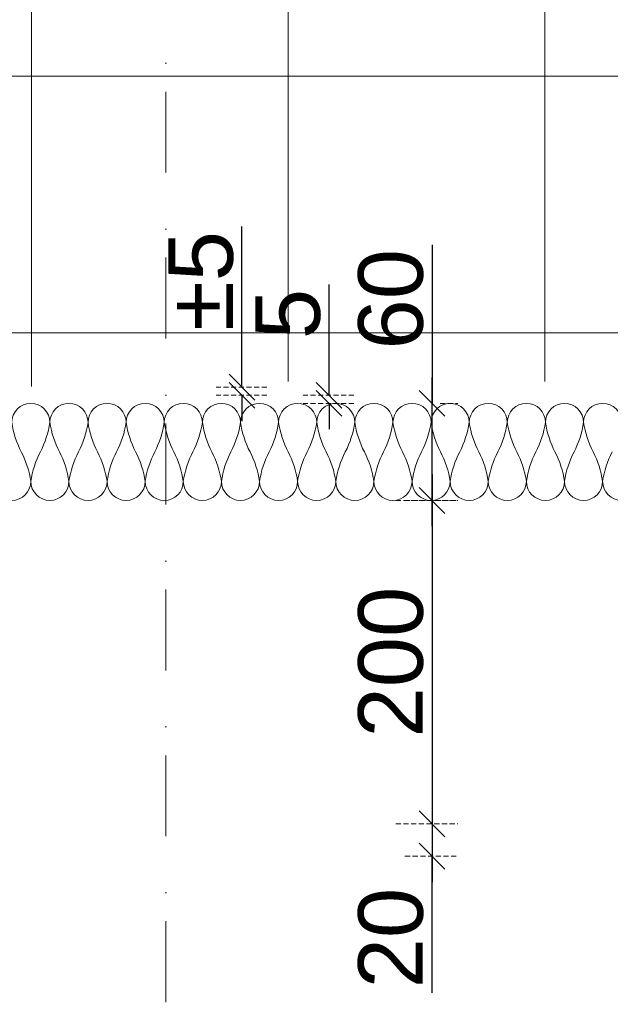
# Model space of a CAD drawing. Header units: millimetres. Extents: x 3652085 to 3778338, y -303702 to -273644.
# Tile 70 of 256: x 3661452 to 3661817, y -277082 to -276473. Entities that reach past the tile are written whole.
import ezdxf

# ---------------------------------------------------------------- set-up
doc = ezdxf.new("R2010")
doc.units = ezdxf.units.MM
doc.header["$PDMODE"] = 34
doc.linetypes.add('BEQA', pattern=[20.5, 10, -7, 0, -3.5])
doc.linetypes.add('HIDDEN2', pattern=[4.7625, 3.175, -1.5875])
doc.layers.add('!!!! BALCONY', color=7, linetype='Continuous')
for name, color, linetype, lineweight in [('DIM-03    (HAUSART)', 111, 'Continuous', 5), ('INSULATION (HAUSEART)', 31, 'Continuous', 15), ('Marker - Section_Pen_No__1', 7, 'Continuous', 13)]:
    doc.layers.add(name, color=color, linetype=linetype, lineweight=lineweight)
doc.styles.add('1-20 Eng HA', font='arial.ttf', dxfattribs={"height": 40})
doc.dimstyles.new('1-20 Eng HA', dxfattribs={"dimtxt": 40, "dimasz": 16, "dimexe": 16, "dimexo": 5, "dimgap": 5, "dimtad": 1, "dimdec": 0, "dimlfac": -1, "dimzin": 0, "dimdsep": 46, "dimtxsty": '1-20 Eng HA', "dimblk": 'OBLIQUE', "dimcen": 0.09, "dimdle": 16, "dimclrd": 256, "dimclre": 256, "dimclrt": 256, "dimadec": 0, "dimazin": 0, "dimtfac": 1, "dimtdec": 0, "dimtofl": 0, "dimtmove": 0, "dimatfit": 3, "dimldrblk": 'OBLIQUE', "dimfxl": 1, "dimtolj": 1, "dimtzin": 0, "dimlwe": 0, "dimarcsym": 0})

# ---------------------------------------------------------------- blocks, each defined once
blk = doc.blocks.new('_Oblique')
at = {"color": 0, "linetype": 'ByBlock', "lineweight": -2}
blk.add_line((-0.5, -0.5), (0.5, 0.5), dxfattribs=at)
blk = doc.blocks.new('*D149')
at = {"layer": 'Defpoints', "color": 0, "lineweight": 0, "transparency": 16777216}
for p in [(3661679.58, -276770.4), (3661679.58, -276970.4), (3661707.04, -276970.4)]:
    blk.add_point(p, dxfattribs=at)
at = {"layer": 'DIM-03    (HAUSART)', "lineweight": -2, "transparency": 16777216}
blk.add_line((3661707.04, -276754.4), (3661707.04, -276986.4), dxfattribs=at)
at = {"layer": 'DIM-03    (HAUSART)', "linetype": 'HIDDEN2', "lineweight": 0, "transparency": 16777216}
for p, q in [((3661684.58, -276770.4), (3661723.04, -276770.4)), ((3661684.58, -276970.4), (3661723.04, -276970.4))]:
    blk.add_line(p, q, dxfattribs=at)
at = {"layer": 'DIM-03    (HAUSART)', "lineweight": -2, "transparency": 16777216, "xscale": 16, "yscale": 16, "zscale": 16}
for p, rotation in [((3661707.04, -276770.4), 90), ((3661707.04, -276970.4), 270)]:
    blk.add_blockref('_Oblique', p, dxfattribs=dict(at, rotation=rotation))
at = {"layer": 'DIM-03    (HAUSART)', "transparency": 16777216, "insert": (3661681.62, -276870.4), "char_height": 40, "attachment_point": 5, "rotation": 90, "style": '1-20 Eng HA'}
blk.add_mtext('\\A1;200', dxfattribs=at)
blk = doc.blocks.new('*D150')
at = {"layer": 'Defpoints', "color": 0, "lineweight": 0, "transparency": 16777216}
for p in [(3661679.58, -276970.4), (3661685.29, -276990.4), (3661707.04, -276990.4)]:
    blk.add_point(p, dxfattribs=at)
at = {"layer": 'DIM-03    (HAUSART)', "lineweight": -2, "transparency": 16777216}
for p, q in [((3661707.04, -276954.4), (3661707.04, -277006.4)), ((3661707.04, -277074.97), (3661707.04, -276990.4))]:
    blk.add_line(p, q, dxfattribs=at)
at = {"layer": 'DIM-03    (HAUSART)', "linetype": 'HIDDEN2', "lineweight": 0, "transparency": 16777216}
for p, q in [((3661684.58, -276970.4), (3661723.04, -276970.4)), ((3661690.29, -276990.4), (3661723.04, -276990.4))]:
    blk.add_line(p, q, dxfattribs=at)
at = {"layer": 'DIM-03    (HAUSART)', "lineweight": -2, "transparency": 16777216, "xscale": 16, "yscale": 16, "zscale": 16}
for p, rotation in [((3661707.04, -276970.4), 90), ((3661707.04, -276990.4), 270)]:
    blk.add_blockref('_Oblique', p, dxfattribs=dict(at, rotation=rotation))
at = {"layer": 'DIM-03    (HAUSART)', "transparency": 16777216, "insert": (3661681.62, -277041.04), "char_height": 40, "attachment_point": 5, "rotation": 90, "style": '1-20 Eng HA'}
blk.add_mtext('\\A1;20', dxfattribs=at)
blk = doc.blocks.new('*D151')
at = {"layer": 'Defpoints', "color": 0, "lineweight": 0, "transparency": 16777216}
for p in [(3661706.97, -276710.4), (3661707.04, -276710.4), (3661685.29, -276770.4)]:
    blk.add_point(p, dxfattribs=at)
at = {"layer": 'DIM-03    (HAUSART)', "lineweight": -2, "transparency": 16777216}
for p, q in [((3661707.04, -276612.32), (3661707.04, -276710.4)), ((3661707.04, -276786.4), (3661707.04, -276694.4))]:
    blk.add_line(p, q, dxfattribs=at)
at = {"layer": 'DIM-03    (HAUSART)', "linetype": 'HIDDEN2', "lineweight": 0, "transparency": 16777216}
for p, q in [((3661711.97, -276710.4), (3661723.04, -276710.4)), ((3661690.29, -276770.4), (3661723.04, -276770.4))]:
    blk.add_line(p, q, dxfattribs=at)
at = {"layer": 'DIM-03    (HAUSART)', "lineweight": -2, "transparency": 16777216, "xscale": 16, "yscale": 16, "zscale": 16}
for p, rotation in [((3661707.04, -276710.4), 90), ((3661707.04, -276770.4), 270)]:
    blk.add_blockref('_Oblique', p, dxfattribs=dict(at, rotation=rotation))
at = {"layer": 'DIM-03    (HAUSART)', "transparency": 16777216, "insert": (3661681.62, -276646.01), "char_height": 40, "attachment_point": 5, "rotation": 90, "style": '1-20 Eng HA'}
blk.add_mtext('\\A1;60', dxfattribs=at)
blk = doc.blocks.new('*D152')
at = {"layer": 'Defpoints', "color": 0, "lineweight": 0, "transparency": 16777216}
for p in [(3661643.31, -276705.4), (3661663.76, -276705.4), (3661663.76, -276710.41)]:
    blk.add_point(p, dxfattribs=at)
at = {"layer": 'DIM-03    (HAUSART)', "lineweight": -2, "transparency": 16777216}
for p, q in [((3661643.31, -276705.4), (3661643.31, -276636.88)), ((3661643.31, -276710.41), (3661643.31, -276726.41))]:
    blk.add_line(p, q, dxfattribs=at)
at = {"layer": 'DIM-03    (HAUSART)', "linetype": 'HIDDEN2', "lineweight": 0, "transparency": 16777216}
for p, q in [((3661658.76, -276705.4), (3661627.31, -276705.4)), ((3661658.76, -276710.41), (3661627.31, -276710.41))]:
    blk.add_line(p, q, dxfattribs=at)
at = {"layer": 'DIM-03    (HAUSART)', "lineweight": -2, "transparency": 16777216, "xscale": 16, "yscale": 16, "zscale": 16}
for p, rotation in [((3661643.31, -276705.4), 270), ((3661643.31, -276710.41), 90)]:
    blk.add_blockref('_Oblique', p, dxfattribs=dict(at, rotation=rotation))
at = {"layer": 'DIM-03    (HAUSART)', "transparency": 16777216, "insert": (3661617.97, -276655.14), "char_height": 40, "attachment_point": 5, "rotation": 90, "style": '1-20 Eng HA'}
blk.add_mtext('\\A1;5', dxfattribs=at)
blk = doc.blocks.new('*D153')
at = {"layer": 'Defpoints', "color": 0, "lineweight": 0, "transparency": 16777216}
for p in [(3661589.47, -276700.39), (3661609.92, -276700.39), (3661609.92, -276705.4)]:
    blk.add_point(p, dxfattribs=at)
at = {"layer": 'DIM-03    (HAUSART)', "lineweight": -2, "transparency": 16777216}
for p, q in [((3661589.47, -276700.39), (3661589.47, -276601.01)), ((3661589.47, -276705.4), (3661589.47, -276721.4))]:
    blk.add_line(p, q, dxfattribs=at)
at = {"layer": 'DIM-03    (HAUSART)', "linetype": 'HIDDEN2', "lineweight": 0, "transparency": 16777216}
for p, q in [((3661604.92, -276700.39), (3661573.47, -276700.39)), ((3661604.92, -276705.4), (3661573.47, -276705.4))]:
    blk.add_line(p, q, dxfattribs=at)
at = {"layer": 'DIM-03    (HAUSART)', "lineweight": -2, "transparency": 16777216, "xscale": 16, "yscale": 16, "zscale": 16}
for p, rotation in [((3661589.47, -276700.39), 270), ((3661589.47, -276705.4), 90)]:
    blk.add_blockref('_Oblique', p, dxfattribs=dict(at, rotation=rotation))
at = {"layer": 'DIM-03    (HAUSART)', "transparency": 16777216, "insert": (3661564.13, -276634.7), "char_height": 40, "attachment_point": 5, "rotation": 90, "style": '1-20 Eng HA'}
blk.add_mtext('\\A1;%%P5', dxfattribs=at)

msp = doc.modelspace()

# ---------------------------------------------------------------- hatches: boundary and pattern name
at = {"layer": '!!!! BALCONY', "linetype": 'Continuous', "lineweight": 13}
h = msp.add_hatch(dxfattribs=at)
h.set_pattern_fill('NET', color=252, scale=50, angle=360, style=0)
h.set_pattern_definition([(360, (3858150.4, -411128.14), (8e-14, 158.75), []), (90, (3858150.4, -411128.14), (-158.75, 9e-14), [])])
h.paths.add_polyline_path([(3661382.94, -276699.15), (3661382.94, -276698.36), (3661384.52, -276698.36), (3661385.31, -276697.57), (3661385.31, -276696.78), (3661386.89, -276696.78), (3661388.84, -276698.06), (3661392.61, -276698.4), (3661392.43, -276696.78), (3661394.8, -276696.78), (3661395.59, -276697.57), (3661396.38, -276697.57), (3661397.17, -276698.36), (3661401.91, -276698.36), (3661402.7, -276699.15), (3661407.44, -276699.15), (3661408.23, -276699.94), (3661410.61, -276699.94), (3661411.4, -276700.73), (3661412.19, -276700.73), (3661415.35, -276701.52), (3661416.14, -276701.52), (3661418.51, -276702.31), (3661420.88, -276702.31), (3661421.67, -276702.87), (3661424.04, -276702.87), (3661424.04, -276702.31), (3661424.83, -276702.31), (3661425.62, -276701.52), (3661434.32, -276701.52), (3661435.11, -276700.73), (3661443.01, -276700.73), (3661443.8, -276699.94), (3661446.17, -276699.94), (3661446.17, -276699.15), (3661447.75, -276699.15), (3661448.55, -276698.36), (3661455.66, -276698.36), (3661456.45, -276699.15), (3661457.24, -276699.15), (3661458.03, -276699.94), (3661461.98, -276699.94), (3661462.77, -276699.15), (3661468.31, -276699.15), (3661469.89, -276698.36), (3661488.42, -276698.36), (3661489.65, -276698.36), (3661489.65, -276697.57), (3661493.6, -276697.57), (3661494.39, -276696.78), (3661506.24, -276696.78), (3661507.82, -276697.57), (3661508.62, -276698.36), (3661509.41, -276698.36), (3661510.99, -276699.15), (3661512.57, -276700.73), (3661514.94, -276700.73), (3661515.73, -276699.94), (3661529.17, -276699.94), (3661529.17, -276699.15), (3661541.02, -276699.15), (3661541.81, -276698.36), (3661546.55, -276698.36), (3661546.55, -276697.57), (3661548.14, -276697.57), (3661548.14, -276698.36), (3661549.72, -276698.36), (3661552.09, -276700.73), (3661553.67, -276700.73), (3661553.67, -276701.52), (3661555.25, -276701.52), (3661555.25, -276699.94), (3661557.62, -276699.94), (3661558.41, -276699.15), (3661567.1, -276699.15), (3661567.89, -276699.94), (3661568.69, -276699.94), (3661569.48, -276700.73), (3661570.27, -276699.94), (3661571.06, -276699.94), (3661572.64, -276699.15), (3661575.01, -276698.36), (3661576.59, -276698.36), (3661577.38, -276697.57), (3661580.54, -276697.57), (3661581.33, -276698.36), (3661582.91, -276698.36), (3661584.49, -276699.15), (3661586.07, -276699.94), (3661588.45, -276699.94), (3661589.24, -276699.15), (3661593.19, -276699.15), (3661593.98, -276698.36), (3661604.25, -276698.36), (3661604.25, -276699.15), (3661612.16, -276699.15), (3661612.95, -276698.36), (3661615.32, -276698.36), (3661616.9, -276696.78), (3661616.9, -276696.78), (3661618.48, -276696.78), (3661619.27, -276697.57), (3661620.06, -276698.36), (3661622.43, -276698.36), (3661623.22, -276699.15), (3661630.34, -276699.15), (3661631.13, -276698.36), (3661631.13, -276697.57), (3661631.92, -276696.78), (3661632.71, -276696.78), (3661633.5, -276695.99), (3661635.87, -276695.99), (3661635.87, -276696.78), (3661638.24, -276696.78), (3661639.03, -276697.57), (3661639.82, -276697.57), (3661640.61, -276698.36), (3661649.31, -276698.36), (3661650.1, -276699.15), (3661653.26, -276699.15), (3661654.05, -276699.94), (3661658, -276699.94), (3661658.79, -276699.15), (3661661.16, -276699.15), (3661661.95, -276698.36), (3661672.23, -276698.36), (3661673.02, -276699.15), (3661678.55, -276699.15), (3661680.92, -276699.94), (3661683.05, -276699.15), (3661692.18, -276699.15), (3661692.97, -276698.36), (3661692.97, -276697.57), (3661693.76, -276696.78), (3661694.55, -276696.78), (3661695.34, -276695.99), (3661697.71, -276695.99), (3661697.71, -276696.78), (3661700.08, -276696.78), (3661700.87, -276697.57), (3661701.66, -276697.57), (3661702.45, -276698.36), (3661711.15, -276698.36), (3661711.94, -276699.15), (3661715.1, -276699.15), (3661715.89, -276699.94), (3661719.84, -276699.94), (3661720.63, -276699.15), (3661723, -276699.15), (3661723.79, -276698.36), (3661734.07, -276698.36), (3661734.86, -276699.15), (3661740.39, -276699.15), (3661742.76, -276699.94), (3661745.13, -276699.94), (3661745.99, -276700.37), (3661750.56, -276698.36), (3661751.35, -276699.15), (3661756.88, -276699.15), (3661759.25, -276699.94), (3661761.38, -276699.15), (3661770.51, -276699.15), (3661771.3, -276698.36), (3661771.3, -276697.57), (3661772.09, -276696.78), (3661772.88, -276696.78), (3661773.67, -276695.99), (3661776.04, -276695.99), (3661776.04, -276696.78), (3661778.41, -276696.78), (3661779.2, -276697.57), (3661780, -276697.57), (3661780.79, -276698.36), (3661789.48, -276698.36), (3661790.27, -276699.15), (3661801.18, -276699.15), (3661804.34, -276698.36), (3661805.92, -276698.36), (3661806.71, -276697.57), (3661807.5, -276697.57), (3661808.29, -276696.78), (3661809.87, -276696.78), (3661812.39, -276697.03), (3661815.82, -276697.72), (3661817.78, -276696.78), (3661819.36, -276696.78), (3661820.15, -276697.57), (3661821.73, -276697.57), (3661821.73, -276698.36), (3661824.1, -276698.36), (3661824.89, -276699.15), (3661828.05, -276699.15), (3661828.84, -276699.94), (3661832.79, -276699.94), (3661833.59, -276700.73), (3661839.12, -276700.73), (3661839.91, -276699.94), (3661845.44, -276699.94), (3661846.23, -276699.15), (3661850.97, -276699.15), (3661851.76, -276698.36), (3661860.46, -276698.36), (3661860.46, -276699.15), (3661885.75, -276699.15), (3661885.75, -276698.36), (3661887.33, -276698.36), (3661888.12, -276697.57), (3661888.12, -276696.78), (3661889.7, -276696.78), (3661891.65, -276698.06), (3661895.42, -276698.4), (3661895.24, -276696.78), (3661897.61, -276696.78), (3661898.4, -276697.57), (3661899.19, -276697.57), (3661899.98, -276698.36), (3661901.97, -276698.36), (3661903.55, -276698.36), (3661904.34, -276697.57), (3661904.34, -276696.78), (3661905.92, -276696.78), (3661907.86, -276698.06), (3661911.64, -276698.4), (3661911.45, -276696.78), (3661913.82, -276696.78), (3661914.61, -276697.57), (3661915.4, -276697.57), (3661916.19, -276698.36), (3661918.96, -276698.36), (3661918.96, -276703.41), (3661918.96, -276705.39), (3661918.27, -276705.39), (3661918.27, -276706.37), (3661917.48, -276706.37), (3661918.27, -276707.16), (3661919.06, -276707.95), (3661919.06, -276711.9), (3661919.85, -276712.69), (3661919.85, -276722.97), (3661919.06, -276722.97), (3661919.06, -276730.87), (3661919.85, -276731.66), (3661919.85, -276734.03), (3661920.64, -276734.82), (3661920.64, -276735.61), (3661921.43, -276735.61), (3661921.43, -276737.19), (3661920.64, -276737.98), (3661919.85, -276738.77), (3661919.85, -276741.15), (3661919.06, -276741.94), (3661919.06, -276749.05), (3661919.85, -276749.84), (3661920.64, -276749.84), (3661921.43, -276750.63), (3661921.43, -276751.42), (3661922.22, -276752.21), (3661922.22, -276754.58), (3661921.43, -276754.58), (3661921.43, -276756.95), (3661920.64, -276757.74), (3661920.64, -276758.53), (3661919.85, -276759.32), (3661919.85, -276768.02), (3661919.06, -276768.81), (3661919.06, -276771.97), (3661918.27, -276772.76), (3661918.27, -276776.71), (3661919.06, -276777.5), (3661919.06, -276779.88), (3661919.85, -276780.67), (3661919.85, -276790.94), (3661919.06, -276791.73), (3661919.06, -276797.26), (3661918.27, -276799.63), (3661919.06, -276801.76), (3661919.06, -276810.89), (3661919.85, -276811.68), (3661920.64, -276811.68), (3661921.43, -276812.47), (3661921.43, -276812.87), (3661921.43, -276813.26), (3661922.22, -276814.05), (3661922.22, -276816.42), (3661921.43, -276816.42), (3661921.43, -276818.79), (3661920.64, -276819.58), (3661920.64, -276820.38), (3661920.11, -276820.9), (3661919.85, -276821.17), (3661919.85, -276822.95, -0.317837), (3661920.35, -276823.65), (3661920.35, -276830.9), (3661920.35, -276834.84), (3661973.59, -276834.84), (3662088.34, -276834.84), (3662088.34, -276699.86), (3662088.34, -276693.79), (3662088.34, -276683.79), (3662088.34, -276660.61), (3662088.34, -276234.61), (3662088.34, -276184.21), (3662088.34, -276160.87), (3662088.34, -275992.75), (3662088.34, -275949.83), (3662088.34, -275684.4), (3662088.34, -275552.4), (3662088.34, -275020.4), (3661371.67, -275020.4), (3661322.05, -275020.4), (3661316.8, -275020.4), (3661316.8, -275024.15), (3661317.59, -275024.94), (3661317.59, -275035.22), (3661316.8, -275035.22), (3661316.8, -275043.12), (3661317.59, -275043.91), (3661317.59, -275046.28), (3661318.38, -275047.07), (3661318.38, -275047.86), (3661319.17, -275047.86), (3661319.17, -275049.44), (3661318.38, -275050.23), (3661317.59, -275051.02), (3661317.59, -275053.4), (3661316.8, -275054.19), (3661316.8, -275061.3), (3661317.59, -275062.09), (3661318.38, -275062.09), (3661319.17, -275062.88), (3661319.17, -275063.67), (3661319.96, -275064.46), (3661319.96, -275066.83), (3661319.17, -275066.83), (3661319.17, -275069.2), (3661318.38, -275069.99), (3661318.38, -275070.78), (3661317.59, -275071.57), (3661317.59, -275080.27), (3661316.8, -275081.06), (3661316.8, -275084.22), (3661316.01, -275085.01), (3661316.01, -275085.06), (3661315.22, -275085.06), (3661315.22, -275086.08), (3661316.01, -275086.87), (3661316.01, -275092.4), (3661316.8, -275093.19), (3661316.8, -275097.94), (3661317.59, -275098.73), (3661317.59, -275107.42), (3661316.8, -275107.42), (3661316.8, -275120.4), (3661316.8, -275132.71), (3661317.59, -275132.71), (3661317.59, -275134.3), (3661318.38, -275135.09), (3661319.17, -275135.09), (3661319.17, -275136.67), (3661317.89, -275138.61), (3661317.55, -275142.39), (3661319.17, -275142.2), (3661319.17, -275144.57), (3661318.38, -275145.36), (3661318.38, -275146.15), (3661317.59, -275146.94), (3661317.59, -275151.68), (3661316.8, -275152.47), (3661316.8, -275157.22), (3661316.01, -275158.01), (3661316.01, -275160.38), (3661315.22, -275161.17), (3661315.22, -275161.96), (3661314.43, -275165.12), (3661314.43, -275165.91), (3661313.64, -275168.28), (3661313.64, -275170.65), (3661313.09, -275171.44), (3661313.09, -275173.81), (3661313.64, -275173.81), (3661313.64, -275174.61), (3661314.43, -275175.4), (3661314.43, -275184.09), (3661315.22, -275184.88), (3661315.22, -275192.78), (3661316.01, -275193.57), (3661316.01, -275195.95), (3661316.8, -275195.95), (3661316.8, -275197.53), (3661317.59, -275198.32), (3661317.59, -275205.43), (3661316.8, -275206.22), (3661316.8, -275207.01), (3661316.01, -275207.8), (3661316.01, -275211.75), (3661316.8, -275212.54), (3661316.8, -275218.08), (3661317.59, -275219.66), (3661317.59, -275239.42), (3661318.38, -275239.42), (3661318.38, -275243.37), (3661319.17, -275244.16), (3661319.17, -275256.02), (3661318.38, -275257.6), (3661317.59, -275258.39), (3661317.59, -275259.18), (3661316.8, -275260.76), (3661315.22, -275262.34), (3661315.22, -275264.71), (3661316.01, -275265.5), (3661316.01, -275278.94), (3661316.8, -275278.94), (3661316.8, -275290.79), (3661317.59, -275291.58), (3661317.59, -275296.33), (3661318.38, -275296.33), (3661318.38, -275297.91), (3661317.59, -275297.91), (3661317.59, -275299.49), (3661315.22, -275301.86), (3661315.22, -275303.44), (3661314.43, -275305.02), (3661316.01, -275305.02), (3661316.01, -275307.39), (3661316.8, -275308.18), (3661316.8, -275316.88), (3661316.01, -275317.67), (3661316.01, -275318.46), (3661315.22, -275319.25), (3661316.01, -275320.04), (3661316.01, -275320.83), (3661316.8, -275322.41), (3661317.59, -275324.78), (3661317.59, -275326.36), (3661318.38, -275327.15), (3661318.38, -275330.31), (3661317.59, -275331.1), (3661317.59, -275332.68), (3661316.8, -275334.27), (3661316.01, -275335.85), (3661316.01, -275338.22), (3661316.8, -275339.01), (3661316.8, -275342.96), (3661317.59, -275343.75), (3661317.59, -275354.03), (3661316.8, -275354.03), (3661316.8, -275361.93), (3661317.59, -275362.72), (3661317.59, -275365.09), (3661319.17, -275366.67), (3661319.17, -275366.67), (3661319.17, -275368.25), (3661318.38, -275369.04), (3661317.59, -275369.83), (3661317.59, -275372.2), (3661316.8, -275372.99), (3661316.8, -275380.11), (3661317.59, -275380.9), (3661318.38, -275380.9), (3661319.17, -275381.69), (3661319.17, -275382.48), (3661319.96, -275383.27), (3661319.96, -275385.64), (3661318.77, -275389.2), (3661317.59, -275390.38), (3661317.59, -275399.08), (3661316.8, -275399.87), (3661316.8, -275403.03), (3661316.01, -275403.82), (3661316.01, -275403.87), (3661316.01, -275407.16), (3661316.8, -275407.95), (3661317.59, -275409.53), (3661317.59, -275410.32), (3661318.38, -275411.11), (3661319.17, -275412.7), (3661319.17, -275424.55), (3661318.38, -275425.34), (3661318.38, -275429.29), (3661317.59, -275429.29), (3661317.59, -275430.52), (3661317.59, -275449.05), (3661316.8, -275450.63), (3661316.8, -275456.17), (3661316.01, -275456.96), (3661316.01, -275460.91), (3661316.8, -275461.7), (3661316.8, -275462.49), (3661317.59, -275463.28), (3661317.59, -275470.39), (3661316.8, -275471.18), (3661316.8, -275472.77), (3661316.01, -275472.77), (3661316.01, -275475.14), (3661315.22, -275475.93), (3661315.22, -275483.83), (3661314.43, -275484.62), (3661314.43, -275493.32), (3661313.64, -275494.11), (3661313.64, -275494.9), (3661313.09, -275497.27), (3661313.64, -275498.06), (3661313.64, -275500.43), (3661314.43, -275502.8), (3661314.43, -275503.59), (3661315.48, -275507.81), (3661316.01, -275508.33), (3661316.01, -275510.7), (3661316.8, -275511.49), (3661316.8, -275516.24), (3661317.59, -275517.03), (3661317.59, -275521.77), (3661318.38, -275522.56), (3661318.38, -275523.35), (3661319.17, -275524.14), (3661319.17, -275526.51), (3661317.55, -275526.32), (3661317.89, -275530.1), (3661319.17, -275532.04), (3661319.17, -275533.63), (3661318.38, -275533.63), (3661317.59, -275534.42), (3661317.59, -275536), (3661316.8, -275536), (3661316.8, -275576.31), (3661317.59, -275576.31), (3661317.59, -275577.91), (3661316.8, -275577.91), (3661316.8, -275582.36), (3661317.59, -275583.16), (3661315.58, -275587.73), (3661316.01, -275588.58), (3661316.01, -275590.95), (3661316.8, -275593.33), (3661316.8, -275598.86), (3661317.59, -275599.65), (3661317.59, -275609.92), (3661316.8, -275610.71), (3661316.8, -275613.08), (3661316.01, -275613.88), (3661316.01, -275617.83), (3661316.8, -275618.62), (3661316.8, -275621.78), (3661317.59, -275622.57), (3661317.59, -275631.26), (3661318.38, -275632.05), (3661318.38, -275632.84), (3661319.17, -275633.64), (3661319.17, -275636.01), (3661319.96, -275636.01), (3661319.96, -275638.38), (3661319.17, -275639.17), (3661319.17, -275639.96), (3661318.38, -275640.75), (3661317.59, -275640.75), (3661316.8, -275641.54), (3661316.8, -275650.67), (3661316.26, -275652.12), (3661316.55, -275653.4), (3661310.67, -275653.4), (3661309.88, -275654.19), (3661305.3, -275652.19), (3661304.45, -275652.61), (3661302.08, -275652.61), (3661299.71, -275653.4), (3661294.18, -275653.4), (3661293.39, -275654.19), (3661283.11, -275654.19), (3661282.32, -275653.4), (3661279.95, -275653.4), (3661279.16, -275652.61), (3661275.21, -275652.61), (3661274.42, -275653.4), (3661271.26, -275653.4), (3661270.46, -275654.19), (3661266.64, -275655.24), (3661262.81, -275653.4), (3661252.64, -275653.44), (3661248.56, -275653.46), (3661248.56, -275653.42, -0.271422), (3661245.54, -275653.39), (3661245.54, -275684.4), (3661245.54, -275684.4), (3661245.54, -275711.79), (3661245.55, -276363.9), (3661245.55, -276363.9), (3661245.55, -276420.9), (3661245.55, -276435.26), (3661245.55, -276437.41, -0.269734), (3661248.56, -276437.39), (3661262.81, -276437.4), (3661266.64, -276435.56), (3661270.46, -276436.61), (3661271.26, -276437.4), (3661274.42, -276437.4), (3661275.21, -276438.19), (3661279.16, -276438.19), (3661279.95, -276437.4), (3661282.32, -276437.4), (3661283.11, -276436.61), (3661293.39, -276436.61), (3661294.18, -276437.4), (3661299.71, -276437.4), (3661302.08, -276438.19), (3661304.45, -276438.19), (3661305.3, -276438.62), (3661309.88, -276436.61), (3661310.67, -276437.4), (3661316.55, -276437.4), (3661316.26, -276438.69), (3661316.8, -276440.14), (3661316.8, -276449.27), (3661317.59, -276450.06), (3661318.38, -276450.06), (3661319.17, -276450.85), (3661319.17, -276451.64), (3661319.96, -276452.43), (3661319.96, -276454.8), (3661319.17, -276454.8), (3661319.17, -276457.17), (3661318.38, -276457.96), (3661318.38, -276458.75), (3661317.59, -276459.54), (3661317.59, -276468.24), (3661316.8, -276469.03), (3661316.8, -276472.19), (3661316.01, -276472.98), (3661316.01, -276476.93), (3661316.8, -276477.72), (3661316.8, -276480.09), (3661317.59, -276480.88), (3661317.59, -276491.16), (3661316.8, -276491.95), (3661316.8, -276497.48), (3661316.01, -276499.85), (3661316.01, -276502.22), (3661315.58, -276503.08), (3661317.59, -276507.65), (3661316.8, -276508.44), (3661316.8, -276512.9), (3661317.59, -276512.9), (3661317.59, -276514.5), (3661316.8, -276514.5), (3661316.8, -276554.81), (3661317.59, -276554.81), (3661317.59, -276556.39), (3661318.38, -276557.18), (3661319.17, -276557.18), (3661319.17, -276558.76), (3661317.89, -276560.71), (3661317.55, -276564.48), (3661319.17, -276564.29), (3661319.17, -276566.67), (3661318.38, -276567.46), (3661318.38, -276568.25), (3661317.59, -276569.04), (3661317.59, -276573.78), (3661316.8, -276574.57), (3661316.8, -276579.31), (3661316.01, -276580.1), (3661316.01, -276582.47), (3661315.22, -276583.26), (3661315.22, -276584.05), (3661314.43, -276587.22), (3661314.43, -276588.01), (3661313.64, -276590.38), (3661313.64, -276592.75), (3661313.09, -276593.54), (3661313.09, -276595.91), (3661313.64, -276595.91), (3661313.64, -276596.7), (3661314.43, -276597.49), (3661314.43, -276606.19), (3661315.22, -276606.98), (3661315.22, -276614.88), (3661316.01, -276615.67), (3661316.01, -276618.04), (3661316.8, -276618.04), (3661316.8, -276619.62), (3661317.59, -276620.41), (3661317.59, -276627.53), (3661316.8, -276628.32), (3661316.8, -276629.11), (3661316.01, -276629.9), (3661316.01, -276633.85), (3661316.8, -276634.64), (3661316.8, -276640.17), (3661317.59, -276641.75), (3661317.59, -276660.29), (3661317.59, -276661.51), (3661318.38, -276661.51), (3661318.38, -276665.46), (3661319.17, -276666.26), (3661319.17, -276678.11), (3661318.38, -276679.69), (3661317.59, -276680.48), (3661317.59, -276681.27), (3661316.8, -276682.85), (3661315.22, -276684.43), (3661315.22, -276686.81), (3661316.01, -276687.6), (3661316.01, -276693.79), (3661316.8, -276693.79), (3661316.8, -276696.78), (3661317.06, -276696.78), (3661319.58, -276697.03), (3661323.01, -276697.72), (3661324.97, -276696.78), (3661326.55, -276696.78), (3661327.34, -276697.57), (3661328.92, -276697.57), (3661328.92, -276698.36), (3661331.29, -276698.36), (3661332.08, -276699.15), (3661335.24, -276699.15), (3661336.03, -276699.94), (3661339.99, -276699.94), (3661340.78, -276700.73), (3661346.31, -276700.73), (3661347.1, -276699.94), (3661352.63, -276699.94), (3661353.42, -276699.15), (3661358.16, -276699.15), (3661358.96, -276698.36), (3661367.65, -276698.36), (3661367.65, -276699.15), (3661371.67, -276699.15)])

# ---------------------------------------------------------------- linework, layer by layer
at = {"layer": 'INSULATION (HAUSEART)'}
for points in [[(3661824.36, -276722.19, 1), (3661800.78, -276722.19, 0.082141), (3661806.67, -276740.4, -0.082141), (3661812.57, -276758.61, -1), (3661788.99, -276758.61, -0.082141), (3661794.88, -276740.4, 0.082141), (3661800.78, -276722.19, 1), (3661777.2, -276722.19, 0.082141), (3661783.09, -276740.4, -0.082141), (3661788.99, -276758.61, -1), (3661765.4, -276758.61, -0.082141), (3661771.3, -276740.4, 0.082141), (3661777.2, -276722.19, 1), (3661753.61, -276722.19, 0.082141), (3661759.51, -276740.4, -0.082141), (3661765.4, -276758.61, -1), (3661741.82, -276758.61, -0.082141), (3661747.72, -276740.4, 0.082141), (3661753.61, -276722.19, 1), (3661730.03, -276722.19, 0.082141), (3661735.93, -276740.4, -0.082141), (3661741.82, -276758.61, -1), (3661718.24, -276758.61, -0.082141), (3661724.14, -276740.4, 0.082141), (3661730.03, -276722.19, 1), (3661706.45, -276722.19, 0.082141), (3661712.34, -276740.4, -0.082141), (3661718.24, -276758.61, -1), (3661694.66, -276758.61, -0.082141), (3661700.55, -276740.4, 0.082141), (3661706.45, -276722.19, 1), (3661682.87, -276722.19, 0.082141), (3661688.76, -276740.4, -0.082141), (3661694.66, -276758.61, -1), (3661671.08, -276758.61, -0.082141), (3661676.97, -276740.4, 0.082141), (3661682.87, -276722.19, 1), (3661659.29, -276722.19, 0.082141), (3661665.18, -276740.4, -0.082141), (3661671.08, -276758.61, -1), (3661647.49, -276758.61, -0.082141), (3661653.39, -276740.4, 0.082141), (3661659.29, -276722.19, 1), (3661635.7, -276722.19, 0.082141), (3661641.6, -276740.4, -0.082141), (3661647.49, -276758.61, -1), (3661623.91, -276758.61, -0.082141), (3661629.81, -276740.4, 0.082141), (3661635.7, -276722.19, 1), (3661612.12, -276722.19, 0.082141), (3661618.02, -276740.4, -0.082141), (3661623.91, -276758.61, -1), (3661600.33, -276758.61, -0.082141), (3661606.23, -276740.4, 0.082141), (3661612.12, -276722.19, 1), (3661588.54, -276722.19, 0.082141), (3661594.43, -276740.4, -0.082141), (3661600.33, -276758.61, -1), (3661576.75, -276758.61, -0.082141), (3661582.64, -276740.4, 0.082141), (3661588.54, -276722.19, 1), (3661564.96, -276722.19, 0.082141), (3661570.85, -276740.4, -0.082141), (3661576.75, -276758.61, -1), (3661553.17, -276758.61, -0.082141), (3661559.06, -276740.4, 0.082141), (3661564.96, -276722.19, 1), (3661541.37, -276722.19, 0.082141), (3661547.27, -276740.4, -0.082141), (3661553.17, -276758.61, -1), (3661529.58, -276758.61, -0.082141), (3661535.48, -276740.4, 0.082141), (3661541.37, -276722.19, 1), (3661517.79, -276722.19, 0.082141), (3661523.69, -276740.4, -0.082141), (3661529.58, -276758.61, -1), (3661506, -276758.61, -0.082141), (3661511.9, -276740.4, 0.082141), (3661517.79, -276722.19, 1), (3661494.21, -276722.19, 0.082141), (3661500.11, -276740.4, -0.082141), (3661506, -276758.61, -1), (3661482.42, -276758.61, -0.082141), (3661488.31, -276740.4, 0.082141), (3661494.21, -276722.19, 1), (3661470.63, -276722.19, 0.082141), (3661476.52, -276740.4, -0.082141), (3661482.42, -276758.61, -1), (3661458.84, -276758.61, -0.082141), (3661464.73, -276740.4, 0.082141), (3661470.63, -276722.19, 1), (3661447.05, -276722.19, 0.082141), (3661452.94, -276740.4, -0.082141), (3661458.84, -276758.61, -1), (3661435.26, -276758.61, -0.082141)], [(3661836.15, -276758.61, -1), (3661812.57, -276758.61, -0.082141), (3661818.46, -276740.4, 0.082141)]]:
    msp.add_lwpolyline(points, format="xyb", dxfattribs=at)
at = {"layer": 'Marker - Section_Pen_No__1', "color": 7, "linetype": 'BEQA', "lineweight": 13, "ltscale": 5}
msp.add_lwpolyline([(3661542.34, -274465.68), (3661542.34, -277599.58)], dxfattribs=at)

# ---------------------------------------------------------------- dimensions: what is measured, and where the dimension line sits
at = {"layer": 'DIM-03    (HAUSART)'}
dim = msp.add_linear_dim(base=(3661589.47, -276700.39), p1=(3661609.92, -276705.4), p2=(3661609.92, -276700.39), angle=270, text='%%P<>', dimstyle='1-20 Eng HA', dxfattribs=at)
dim.commit()
dim.dimension.update_dxf_attribs({"geometry": '*D153', "text_midpoint": (3661564.13, -276634.7)})
for base, p1, p2, picture, middle in [((3661707.04, -276710.4), (3661685.29, -276770.4), (3661706.97, -276710.4), '*D151', (3661697.71, -276646.01)), ((3661707.04, -276990.4), (3661679.58, -276970.4), (3661685.29, -276990.4), '*D150', (3661712.89, -277041.04))]:
    dim = msp.add_linear_dim(base=base, p1=p1, p2=p2, angle=270, dimstyle='1-20 Eng HA', override={"dimtmove": 1}, dxfattribs=at)
    dim.commit()
    dim.dimension.update_dxf_attribs({"geometry": picture, "text_midpoint": middle, "dimtype": 160})
for base, p1, p2, picture, middle in [((3661643.31, -276705.4), (3661663.76, -276710.41), (3661663.76, -276705.4), '*D152', (3661617.97, -276655.14)), ((3661707.04, -276970.4), (3661679.58, -276770.4), (3661679.58, -276970.4), '*D149', (3661681.62, -276870.4))]:
    dim = msp.add_linear_dim(base=base, p1=p1, p2=p2, angle=270, dimstyle='1-20 Eng HA', dxfattribs=at)
    dim.commit()
    dim.dimension.update_dxf_attribs({"geometry": picture, "text_midpoint": middle})

doc.saveas('drawing.dxf')
